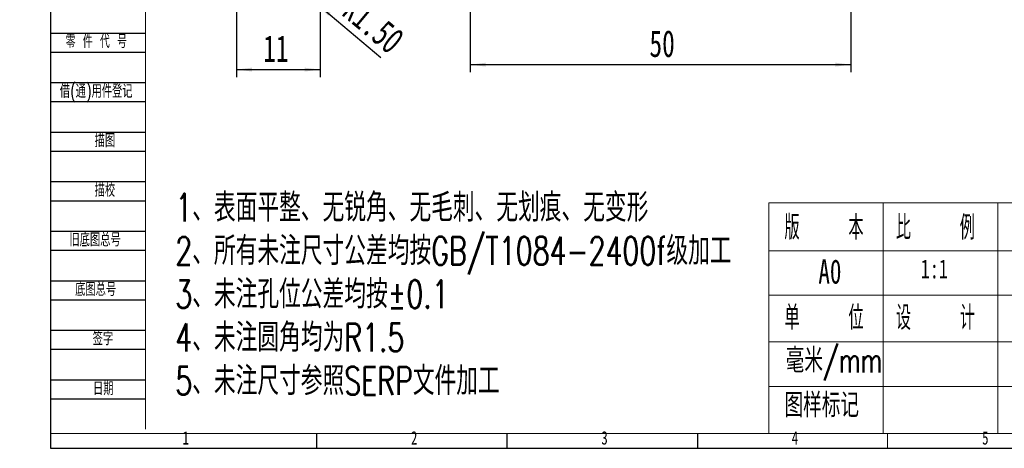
# Model space of a CAD drawing. Header units: millimetres. Extents: x -8 to 916, y -4 to 297.
# Tile 1 of 5: x -8 to 251, y 0 to 113. Entities that reach past the tile are written whole.
import ezdxf

# ---------------------------------------------------------------- set-up
doc = ezdxf.new("R2010")
doc.units = ezdxf.units.MM
for name, color, linetype in [('10', 7, 'Continuous'), ('5', 7, 'Continuous'), ('9', 7, 'Continuous')]:
    doc.layers.add(name, color=color, linetype=linetype)
doc.styles.add('SLDTEXTSTYLE0', font='TXT', dxfattribs={"width": 0.7, "bigfont": 'bigfont'})
doc.styles.add('SLDTEXTSTYLE1', font='TXT', dxfattribs={"width": 0.7})
doc.styles.add('SLDTEXTSTYLE2', font='TXT', dxfattribs={"width": 0.614286, "bigfont": 'bigfont'})
doc.styles.add('SLDTEXTSTYLE3', font='TXT', dxfattribs={"width": 0.566667, "bigfont": 'bigfont'})
doc.dimstyles.new('SLDDIMSTYLE0', dxfattribs={"dimtxt": 7, "dimasz": 4.08, "dimexe": 0, "dimexo": 0.0625, "dimgap": 1.75, "dimtad": 2, "dimlfac": 0.5, "dimrnd": 1e-09, "dimzin": 12, "dimdsep": 46, "dimtxsty": 'SLDTEXTSTYLE1', "dimsah": 1, "dimcen": 0.09, "dimadec": 0, "dimazin": 3, "dimtfac": 1, "dimtofl": 0, "dimtmove": 0, "dimatfit": 3, "dimfxl": 0, "dimfrac": 2, "dimtolj": 1, "dimtzin": 12, "dimarcsym": 0})
doc.dimstyles.new('SLDDIMSTYLE2', dxfattribs={"dimtxt": 7, "dimasz": 4.08, "dimexe": 0, "dimexo": 0.0625, "dimgap": 1.75, "dimtad": 2, "dimlfac": 0.5, "dimrnd": 1e-09, "dimzin": 4, "dimdsep": 46, "dimtxsty": 'SLDTEXTSTYLE1', "dimsah": 1, "dimcen": 0, "dimadec": 0, "dimazin": 1, "dimtfac": 1, "dimtofl": 0, "dimtmove": 0, "dimatfit": 3, "dimfxl": 0, "dimfrac": 2, "dimtolj": 1, "dimtzin": 12, "dimarcsym": 0})

# ---------------------------------------------------------------- blocks, each defined once
blk = doc.blocks.new('SW_NOTE_0')
at = {"layer": '10', "color": 0, "attachment_point": 1, "style": 'SLDTEXTSTYLE0'}
for s, insert, char_height in [('1\\M+18141\\M+1955C\\M+196CA\\M+195BD\\M+190AE\\M+18141\\M+19DD9锐\\M+18A70\\M+18141\\M+19DD9\\M+196D1\\M+18E68\\M+18141\\M+19DD9划\\M+18DAD\\M+18141\\M+19DD9变\\M+18C60', (0, 9.55), 7.40833), ('2\\M+18141\\M+18F8A\\M+1974C\\M+196A2\\M+1928D\\M+18EDA\\M+190A1\\M+18CF6\\M+18DB7\\M+18BCF\\M+188C2GB/T1084-2400f级\\M+189C1\\M+18D48', (0, -1.83), 7.40833), ('3\\M+18141\\M+196A2\\M+1928D\\M+18D45\\M+188CA\\M+18CF6\\M+18DB7\\M+18BCF\\M+188C2\\M+1817D0.1', (0, -13.21), 7.4083), ('4\\M+18141\\M+196A2\\M+1928D圆\\M+18A70\\M+18BCF为R1.5', (0, -24.58), 7.4083), ('5\\M+18141\\M+196A2\\M+1928D\\M+18EDA\\M+190A1\\M+18E51\\M+18FC6SERP\\M+195B6\\M+18C8F\\M+189C1\\M+18D48', (0, -35.96), 7.4083)]:
    blk.add_mtext(s, dxfattribs=dict(at, insert=insert, char_height=char_height))
blk = doc.blocks.new('_D')
at = {"layer": '10'}
for p, q in [((110.25, 124.59), (110.25, 98.72)), ((210.25, 124.59), (210.25, 98.72)), ((110.25, 100.72), (210.25, 100.72))]:
    blk.add_line(p, q, dxfattribs=at)
for points in [[(110.25, 100.72), (114.33, 100.21), (114.33, 101.23)], [(210.25, 100.72), (206.17, 101.23), (206.17, 100.21)]]:
    blk.add_solid(points, dxfattribs=at)
at = {"layer": '10', "insert": (157.33, 109.74), "char_height": 7, "attachment_point": 1, "style": 'SLDTEXTSTYLE1'}
blk.add_mtext('50', dxfattribs=at)
blk = doc.blocks.new('_D_3')
at = {"layer": '10'}
for p, q in [((70.85, 125.35), (70.85, 97.42)), ((48.85, 123.35), (48.85, 97.42)), ((48.85, 99.42), (70.85, 99.42))]:
    blk.add_line(p, q, dxfattribs=at)
for points in [[(48.85, 99.42), (52.93, 98.91), (52.93, 99.93)], [(70.85, 99.42), (66.77, 99.93), (66.77, 98.91)]]:
    blk.add_solid(points, dxfattribs=at)
at = {"layer": '10', "insert": (55.89, 108.44), "char_height": 7, "attachment_point": 1, "style": 'SLDTEXTSTYLE1'}
blk.add_mtext('11', dxfattribs=at)
blk = doc.blocks.new('_D_6')
at = {"layer": '10'}
for q in [(67.85, 118.49), (86.77, 102.6)]:
    blk.add_line((70.15, 116.56), q, dxfattribs=at)
blk.add_solid([(70.15, 116.56), (72.95, 113.55), (73.6, 114.32)], dxfattribs=at)
at = {"layer": '10', "insert": (80.74, 119.28), "char_height": 7, "attachment_point": 1, "rotation": 319.9944, "style": 'SLDTEXTSTYLE1'}
blk.add_mtext('R1.50', dxfattribs=at)

msp = doc.modelspace()

# ---------------------------------------------------------------- linework, layer by layer
at = {"layer": '10', "color": 7}
for p, q in [((0, 109), (25, 109)), ((0, 104), (25, 104)), ((0, 96), (25, 96)), ((0, 91), (25, 91)), ((0, 83), (25, 83)), ((0, 78), (25, 78)), ((0, 70), (25, 70)), ((0, 65), (25, 65)), ((0, 57), (25, 57)), ((0, 52), (25, 52)), ((0, 44), (25, 44)), ((0, 39), (25, 39)), ((0, 31), (25, 31)), ((0, 26), (25, 26)), ((0, 18), (25, 18)), ((0, 13), (25, 13))]:
    msp.add_line(p, q, dxfattribs=at)
at = {"layer": '10', "lineweight": 15}
for p, q in [((188.679, 64.43), (188.679, 3.896)), ((188.679, 64.43), (415, 64.43)), ((218.713, 64.43), (218.713, 3.896)), ((248.825, 64.43), (248.825, 3.896)), ((188.679, 51.81), (415, 51.81)), ((188.679, 40.192), (415, 40.192)), ((188.679, 27.932), (415, 27.932)), ((188.679, 16.21), (415, 16.21))]:
    msp.add_line(p, q, dxfattribs=at)
at = {"layer": '5', "color": 7, "lineweight": 15}
for p, q in [((25, 292), (25, 5)), ((0, 3.896), (415, 3.896))]:
    msp.add_line(p, q, dxfattribs=at)
at = {"layer": '5'}
for p, q in [((70, 0), (70, 3.896)), ((120, 0), (120, 3.896)), ((170, 0), (170, 3.896))]:
    msp.add_line(p, q, dxfattribs=at)
at = {"layer": '5', "lineweight": 15}
msp.add_line((219.871, 0), (219.871, 3.896), dxfattribs=at)
at = {"layer": '9', "color": 7}
for p, q in [((0, 297), (0, 0)), ((0, 0), (420, 0))]:
    msp.add_line(p, q, dxfattribs=at)

# ---------------------------------------------------------------- block references
at = {"layer": '10'}
msp.add_blockref('SW_NOTE_0', (32.805, 57.372), dxfattribs=at)

# ---------------------------------------------------------------- texts
at = {"layer": '10', "color": 7, "char_height": 3.5}
for s, insert, attachment_point, style in [('\\M+197EB \\M+18C8F \\M+191E3 \\M+18D86', (4.023, 108.595), 1, 'SLDTEXTSTYLE2'), ('\\M+18ED8(\\M+192CA)\\M+19770\\M+18C8F\\M+1936F记', (2.474, 95.499), 1, 'SLDTEXTSTYLE0'), ('\\M+19560图', (14.33, 82.553), 2, 'SLDTEXTSTYLE0'), ('\\M+19560\\M+18D5A', (14.298, 69.517), 2, 'SLDTEXTSTYLE0'), ('\\M+18B8C\\M+192EA图总\\M+18D86', (5, 56.488), 1, 'SLDTEXTSTYLE0'), ('\\M+192EA图总\\M+18D86', (6.5, 43.486), 1, 'SLDTEXTSTYLE0'), ('签\\M+18E9A', (13.804, 30.537), 2, 'SLDTEXTSTYLE0'), ('\\M+193FA\\M+18AFA', (13.881, 17.437), 2, 'SLDTEXTSTYLE0')]:
    msp.add_mtext(s, dxfattribs=dict(at, insert=insert, attachment_point=attachment_point, style=style))
at = {"layer": '10'}
for s, insert, char_height, attachment_point, style in [('\\M+194C5    \\M+1967B', (192.807, 61.157), 6.35, 1, 'SLDTEXTSTYLE3'), ('\\M+194E4    \\M+197E1', (222.061, 61.157), 6.35, 1, 'SLDTEXTSTYLE3'), ('A0', (201.703, 49.583), 6.35, 1, 'SLDTEXTSTYLE1'), ('1:1', (228.576, 49.614), 5, 1, 'SLDTEXTSTYLE1'), ('单    \\M+188CA', (192.819, 37.451), 6.35, 1, 'SLDTEXTSTYLE3'), ('设    计', (222.061, 37.451), 6.35, 1, 'SLDTEXTSTYLE3'), ('\\M+19F7C\\M+195C4/mm', (193.13, 26.277), 6.35, 1, 'SLDTEXTSTYLE0'), ('图样标记', (192.807, 14.487), 6.35, 1, 'SLDTEXTSTYLE0'), ('1', (35.544, 4.486), 3.5, 2, 'SLDTEXTSTYLE1'), ('2', (95.544, 4.486), 3.5, 2, 'SLDTEXTSTYLE1'), ('3', (145.544, 4.486), 3.5, 2, 'SLDTEXTSTYLE1'), ('4', (195.544, 4.486), 3.5, 2, 'SLDTEXTSTYLE1'), ('5', (245.544, 4.486), 3.5, 2, 'SLDTEXTSTYLE1')]:
    msp.add_mtext(s, dxfattribs=dict(at, insert=insert, char_height=char_height, attachment_point=attachment_point, style=style))

# ---------------------------------------------------------------- dimensions: what is measured, and where the dimension line sits
for base, p1, p2, picture, middle in [((70.849, 99.419), (48.849, 123.346), (70.849, 125.35), '_D_3', (58.964, 99.419)), ((210.248, 100.719), (110.248, 124.588), (210.248, 124.588), '_D', (160.401, 100.719))]:
    dim = msp.add_linear_dim(base=base, p1=p1, p2=p2, dimstyle='SLDDIMSTYLE0', dxfattribs=at)
    dim.commit()
    dim.dimension.update_dxf_attribs({"geometry": picture, "text_midpoint": middle, "dimtype": 160})
dim = msp.add_radius_dim(center=(67.849, 118.487), mpoint=(70.147, 116.558), dimstyle='SLDDIMSTYLE2', dxfattribs=at)
dim.commit()
dim.dimension.update_dxf_attribs({"geometry": '_D_6', "text_midpoint": (81.29, 107.206), "dimtype": 164})

doc.saveas('drawing.dxf')
